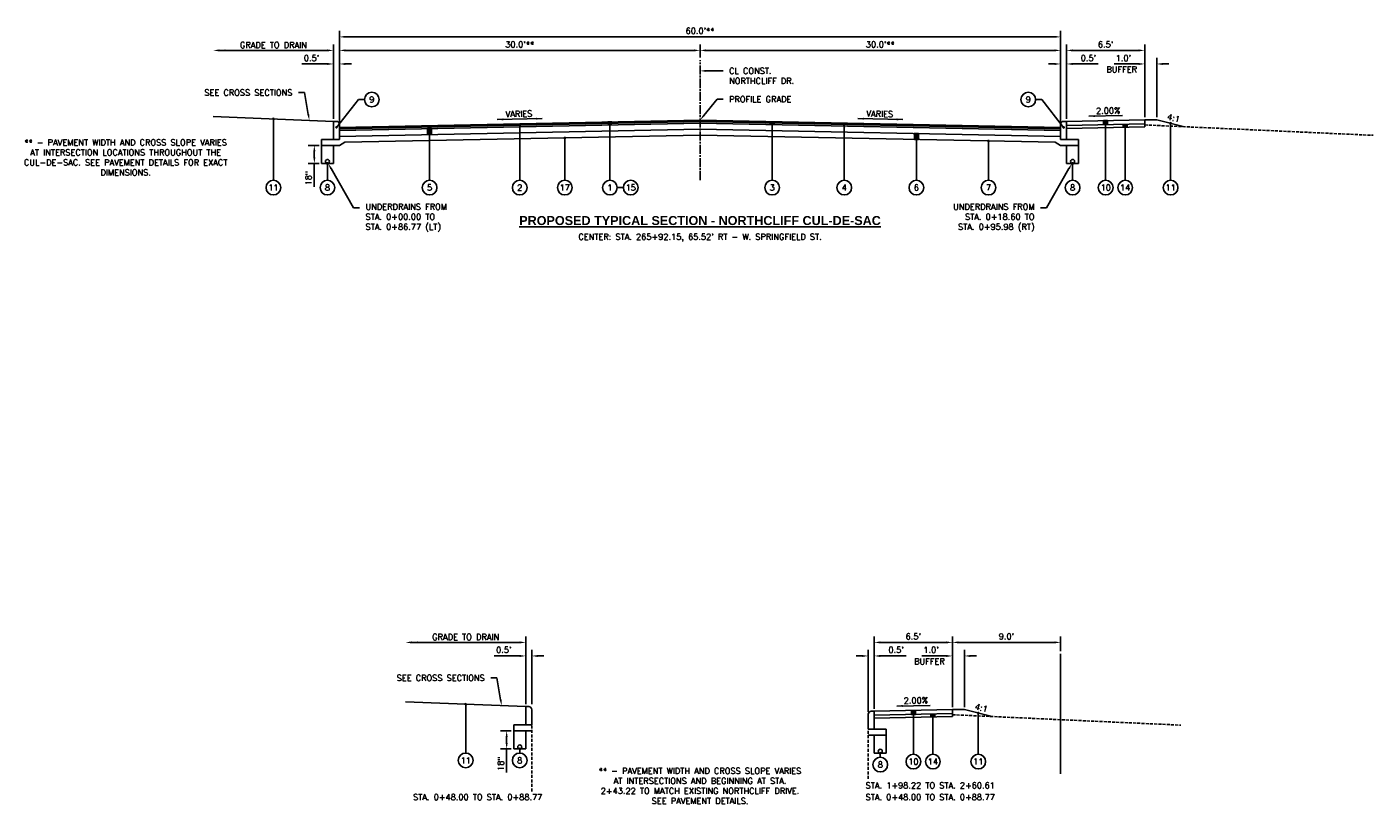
# Model space of a CAD drawing. Extents: x 1490311 to 1490501, y 656428 to 657058.
# Tile 7 of 15: x 1490314 to 1490426, y 656587 to 656652. Entities that reach past the tile are written whole.
import ezdxf
from ezdxf import colors
from ezdxf.entities.mleader import LeaderData, LeaderLine
from ezdxf.enums import TextEntityAlignment as Align
from ezdxf.math import Vec2, Vec3

# ---------------------------------------------------------------- set-up
doc = ezdxf.new("R2010")
doc.units = 0
doc.header["$MEASUREMENT"] = 0
doc.header["$PDMODE"] = 34
doc.header["$PDSIZE"] = 0.004
for name, pattern in [('B', [0.3, 0.25, -0.05]), ('E', [1, 0.75, -0.05, 0.15, -0.05]), ('HIDDEN', [0.375, 0.25, -0.125]), ('rowex', [0])]:
    doc.linetypes.add(name, pattern=pattern)
for name, color, linetype in [('CENTERLINE', 180, 'E'), ('E-GROUND', 82, 'B'), ('E-ROFW-EX', 6, 'rowex'), ('P-CURB', 6, 'Continuous'), ('P-GROUND', 3, 'Continuous'), ('P-LABEL', 7, 'Continuous'), ('P-PAVEMENT', 6, 'Continuous'), ('P-WALK', 4, 'Continuous')]:
    doc.layers.add(name, color=color, linetype=linetype)
doc.styles.add('SOLID', font='arialbd.ttf')
doc.styles.get("Standard").update_dxf_attribs({"font": 'simplex.shx'})
doc.dimstyles.new('COEC', dxfattribs={"dimscale": 13.9, "dimtxt": 0.18, "dimasz": 0.18, "dimexe": 0.18, "dimexo": 0.0625, "dimgap": 0.09, "dimtad": 1, "dimzin": 0, "dimdsep": 46, "dimtxsty": 'Standard', "dimcen": 0.09, "dimclrd": 256, "dimclre": 256, "dimclrt": 256, "dimaunit": 1, "dimadec": 4, "dimazin": 0, "dimtfac": 1, "dimtofl": 0, "dimtmove": 0, "dimatfit": 3, "dimfxl": 1, "dimtolj": 1, "dimtzin": 0, "dimlwd": -1, "dimlwe": -1, "dimarcsym": 0})

# ---------------------------------------------------------------- blocks, each defined once
blk = doc.blocks.new('*D407')
at = {"layer": 'Defpoints', "color": 0, "transparency": 16777216}
for p in [(1490384.28, 656600.86), (1490390.78, 656595.27), (1490384.28, 656595.14)]:
    blk.add_point(p, dxfattribs=at)
at = {"layer": 'P-LABEL', "transparency": 16777216}
for p, q in [((1490384.28, 656595.34), (1490384.28, 656601.36)), ((1490390.28, 656600.86), (1490384.78, 656600.86)), ((1490390.78, 656595.47), (1490390.78, 656601.36))]:
    blk.add_line(p, q, dxfattribs=at)
for points in [[(1490384.78, 656600.94), (1490384.78, 656600.77), (1490384.28, 656600.86)], [(1490390.28, 656600.94), (1490390.28, 656600.77), (1490390.78, 656600.86)]]:
    blk.add_solid(points, dxfattribs=at)
at = {"layer": 'P-LABEL', "transparency": 16777216, "insert": (1490387.53, 656601.35), "char_height": 0.5, "attachment_point": 5}
blk.add_mtext("\\A1;6.5'", dxfattribs=at)
blk = doc.blocks.new('*D408')
at = {"layer": 'Defpoints', "color": 0, "transparency": 16777216}
for p in [(1490384.28, 656599.73), (1490383.78, 656594.89), (1490384.28, 656595.14)]:
    blk.add_point(p, dxfattribs=at)
at = {"layer": 'P-LABEL', "transparency": 16777216}
for p, q in [((1490383.28, 656599.73), (1490382.78, 656599.73)), ((1490383.78, 656595.09), (1490383.78, 656600.23)), ((1490384.28, 656595.34), (1490384.28, 656600.23)), ((1490384.78, 656599.73), (1490386.92, 656599.73))]:
    blk.add_line(p, q, dxfattribs=at)
for points in [[(1490383.28, 656599.81), (1490383.28, 656599.64), (1490383.78, 656599.73)], [(1490384.78, 656599.81), (1490384.78, 656599.64), (1490384.28, 656599.73)]]:
    blk.add_solid(points, dxfattribs=at)
at = {"layer": 'P-LABEL', "transparency": 16777216, "insert": (1490386.1, 656600.23), "char_height": 0.5, "attachment_point": 5}
blk.add_mtext("\\A1;0.5'", dxfattribs=at)
blk = doc.blocks.new('*D409')
at = {"layer": 'Defpoints', "color": 0, "transparency": 16777216}
for p in [(1490391.78, 656599.73), (1490390.78, 656595.27), (1490391.78, 656595.27)]:
    blk.add_point(p, dxfattribs=at)
at = {"layer": 'P-LABEL', "transparency": 16777216}
for p, q in [((1490390.28, 656599.73), (1490388.24, 656599.73)), ((1490390.78, 656595.47), (1490390.78, 656600.23)), ((1490391.78, 656595.47), (1490391.78, 656600.23)), ((1490392.28, 656599.73), (1490392.78, 656599.73))]:
    blk.add_line(p, q, dxfattribs=at)
for points in [[(1490390.28, 656599.81), (1490390.28, 656599.64), (1490390.78, 656599.73)], [(1490392.28, 656599.81), (1490392.28, 656599.64), (1490391.78, 656599.73)]]:
    blk.add_solid(points, dxfattribs=at)
at = {"layer": 'P-LABEL', "transparency": 16777216, "insert": (1490389.01, 656600.23), "char_height": 0.5, "attachment_point": 5}
blk.add_mtext("\\A1;1.0'", dxfattribs=at)
blk = doc.blocks.new('*D410')
at = {"layer": 'Defpoints', "color": 0, "transparency": 16777216}
for p in [(1490399.78, 656600.86), (1490399.78, 656599.92), (1490390.78, 656595.27)]:
    blk.add_point(p, dxfattribs=at)
at = {"layer": 'P-LABEL', "transparency": 16777216}
for p, q in [((1490390.78, 656595.47), (1490390.78, 656601.36)), ((1490391.28, 656600.86), (1490399.28, 656600.86)), ((1490399.78, 656600.12), (1490399.78, 656601.36))]:
    blk.add_line(p, q, dxfattribs=at)
for points in [[(1490391.28, 656600.94), (1490391.28, 656600.77), (1490390.78, 656600.86)], [(1490399.28, 656600.94), (1490399.28, 656600.77), (1490399.78, 656600.86)]]:
    blk.add_solid(points, dxfattribs=at)
at = {"layer": 'P-LABEL', "transparency": 16777216, "insert": (1490395.28, 656601.35), "char_height": 0.5, "attachment_point": 5}
blk.add_mtext("\\A1;9.0'", dxfattribs=at)
blk = doc.blocks.new('*D411')
at = {"layer": 'Defpoints', "color": 0, "transparency": 16777216}
for p in [(1490355.78, 656599.73), (1490355.28, 656595.51), (1490355.78, 656595.51)]:
    blk.add_point(p, dxfattribs=at)
at = {"layer": 'P-LABEL', "transparency": 16777216}
for p, q in [((1490354.78, 656599.73), (1490352.64, 656599.73)), ((1490355.28, 656595.71), (1490355.28, 656600.23)), ((1490355.78, 656595.71), (1490355.78, 656600.23)), ((1490356.28, 656599.73), (1490356.78, 656599.73))]:
    blk.add_line(p, q, dxfattribs=at)
for points in [[(1490354.78, 656599.81), (1490354.78, 656599.64), (1490355.28, 656599.73)], [(1490356.28, 656599.81), (1490356.28, 656599.64), (1490355.78, 656599.73)]]:
    blk.add_solid(points, dxfattribs=at)
at = {"layer": 'P-LABEL', "transparency": 16777216, "insert": (1490353.46, 656600.23), "char_height": 0.5, "attachment_point": 5}
blk.add_mtext("\\A1;0.5'", dxfattribs=at)
blk = doc.blocks.new('*D412')
at = {"layer": 'Defpoints', "color": 0, "transparency": 16777216}
for p in [(1490339.78, 656648.97), (1490339.28, 656644.2), (1490339.78, 656644.2)]:
    blk.add_point(p, dxfattribs=at)
at = {"layer": 'P-LABEL', "transparency": 16777216}
for p, q in [((1490339.28, 656644.4), (1490339.28, 656649.47)), ((1490339.78, 656644.4), (1490339.78, 656649.47)), ((1490338.78, 656648.97), (1490336.64, 656648.97)), ((1490340.28, 656648.97), (1490340.78, 656648.97))]:
    blk.add_line(p, q, dxfattribs=at)
for points in [[(1490338.78, 656649.05), (1490338.78, 656648.88), (1490339.28, 656648.97)], [(1490340.28, 656649.05), (1490340.28, 656648.88), (1490339.78, 656648.97)]]:
    blk.add_solid(points, dxfattribs=at)
at = {"layer": 'P-LABEL', "transparency": 16777216, "insert": (1490337.46, 656649.46), "char_height": 0.5, "attachment_point": 5}
blk.add_mtext("\\A1;0.5'", dxfattribs=at)
blk = doc.blocks.new('*D413')
at = {"layer": 'Defpoints', "color": 0, "transparency": 16777216}
for p in [(1490339.78, 656650.1), (1490369.78, 656649.3), (1490339.78, 656643.95)]:
    blk.add_point(p, dxfattribs=at)
at = {"layer": 'P-LABEL', "transparency": 16777216}
for p, q in [((1490339.78, 656644.15), (1490339.78, 656650.6)), ((1490369.28, 656650.1), (1490340.28, 656650.1)), ((1490369.78, 656649.5), (1490369.78, 656650.6))]:
    blk.add_line(p, q, dxfattribs=at)
for points in [[(1490340.28, 656650.18), (1490340.28, 656650.01), (1490339.78, 656650.1)], [(1490369.28, 656650.18), (1490369.28, 656650.01), (1490369.78, 656650.1)]]:
    blk.add_solid(points, dxfattribs=at)
at = {"layer": 'P-LABEL', "transparency": 16777216, "insert": (1490354.78, 656650.59), "char_height": 0.5, "attachment_point": 5}
blk.add_mtext("\\A1;30.0'**", dxfattribs=at)
blk = doc.blocks.new('*D414')
at = {"layer": 'Defpoints', "color": 0, "transparency": 16777216}
for p in [(1490399.78, 656650.1), (1490369.78, 656649.3), (1490399.78, 656643.95)]:
    blk.add_point(p, dxfattribs=at)
at = {"layer": 'P-LABEL', "transparency": 16777216}
for p, q in [((1490369.78, 656649.5), (1490369.78, 656650.6)), ((1490370.28, 656650.1), (1490399.28, 656650.1)), ((1490399.78, 656644.15), (1490399.78, 656650.6))]:
    blk.add_line(p, q, dxfattribs=at)
for points in [[(1490370.28, 656650.18), (1490370.28, 656650.01), (1490369.78, 656650.1)], [(1490399.28, 656650.18), (1490399.28, 656650.01), (1490399.78, 656650.1)]]:
    blk.add_solid(points, dxfattribs=at)
at = {"layer": 'P-LABEL', "transparency": 16777216, "insert": (1490384.78, 656650.59), "char_height": 0.5, "attachment_point": 5}
blk.add_mtext("\\A1;30.0'**", dxfattribs=at)
blk = doc.blocks.new('*D415')
at = {"layer": 'Defpoints', "color": 0, "transparency": 16777216}
for p in [(1490399.78, 656651.22), (1490339.78, 656643.95), (1490399.78, 656643.95)]:
    blk.add_point(p, dxfattribs=at)
at = {"layer": 'P-LABEL', "transparency": 16777216}
for p, q in [((1490339.78, 656644.15), (1490339.78, 656651.72)), ((1490340.28, 656651.22), (1490399.28, 656651.22)), ((1490399.78, 656644.15), (1490399.78, 656651.72))]:
    blk.add_line(p, q, dxfattribs=at)
for points in [[(1490340.28, 656651.31), (1490340.28, 656651.14), (1490339.78, 656651.22)], [(1490399.28, 656651.31), (1490399.28, 656651.14), (1490399.78, 656651.22)]]:
    blk.add_solid(points, dxfattribs=at)
at = {"layer": 'P-LABEL', "transparency": 16777216, "insert": (1490369.78, 656651.72), "char_height": 0.5, "attachment_point": 5}
blk.add_mtext("\\A1;60.0'**", dxfattribs=at)
blk = doc.blocks.new('*D416')
at = {"layer": 'Defpoints', "color": 0, "transparency": 16777216}
for p in [(1490400.28, 656650.1), (1490400.28, 656644.2), (1490406.78, 656644.33)]:
    blk.add_point(p, dxfattribs=at)
at = {"layer": 'P-LABEL', "transparency": 16777216}
for p, q in [((1490400.28, 656644.4), (1490400.28, 656650.6)), ((1490406.28, 656650.1), (1490400.78, 656650.1)), ((1490406.78, 656644.53), (1490406.78, 656650.6))]:
    blk.add_line(p, q, dxfattribs=at)
for points in [[(1490400.78, 656650.18), (1490400.78, 656650.01), (1490400.28, 656650.1)], [(1490406.28, 656650.18), (1490406.28, 656650.01), (1490406.78, 656650.1)]]:
    blk.add_solid(points, dxfattribs=at)
at = {"layer": 'P-LABEL', "transparency": 16777216, "insert": (1490403.53, 656650.59), "char_height": 0.5, "attachment_point": 5}
blk.add_mtext("\\A1;6.5'", dxfattribs=at)
blk = doc.blocks.new('*D417')
at = {"layer": 'Defpoints', "color": 0, "transparency": 16777216}
for p in [(1490407.78, 656648.97), (1490406.78, 656644.33), (1490407.78, 656644.33)]:
    blk.add_point(p, dxfattribs=at)
at = {"layer": 'P-LABEL', "transparency": 16777216}
for p, q in [((1490406.78, 656644.53), (1490406.78, 656649.47)), ((1490407.78, 656644.53), (1490407.78, 656649.47)), ((1490406.28, 656648.97), (1490404.24, 656648.97)), ((1490408.28, 656648.97), (1490408.78, 656648.97))]:
    blk.add_line(p, q, dxfattribs=at)
for points in [[(1490406.28, 656649.05), (1490406.28, 656648.88), (1490406.78, 656648.97)], [(1490408.28, 656649.05), (1490408.28, 656648.88), (1490407.78, 656648.97)]]:
    blk.add_solid(points, dxfattribs=at)
at = {"layer": 'P-LABEL', "transparency": 16777216, "insert": (1490405.01, 656649.46), "char_height": 0.5, "attachment_point": 5}
blk.add_mtext("\\A1;1.0'", dxfattribs=at)
blk = doc.blocks.new('*D418')
at = {"layer": 'Defpoints', "color": 0, "transparency": 16777216}
for p in [(1490399.78, 656648.97), (1490399.78, 656644.2), (1490400.28, 656644.2)]:
    blk.add_point(p, dxfattribs=at)
at = {"layer": 'P-LABEL', "transparency": 16777216}
for p, q in [((1490399.78, 656644.4), (1490399.78, 656649.47)), ((1490400.28, 656644.4), (1490400.28, 656649.47)), ((1490399.28, 656648.97), (1490398.78, 656648.97)), ((1490400.78, 656648.97), (1490402.92, 656648.97))]:
    blk.add_line(p, q, dxfattribs=at)
for points in [[(1490399.28, 656649.05), (1490399.28, 656648.88), (1490399.78, 656648.97)], [(1490400.78, 656649.05), (1490400.78, 656648.88), (1490400.28, 656648.97)]]:
    blk.add_solid(points, dxfattribs=at)
at = {"layer": 'P-LABEL', "transparency": 16777216, "insert": (1490402.1, 656649.46), "char_height": 0.5, "attachment_point": 5}
blk.add_mtext("\\A1;0.5'", dxfattribs=at)
blk = doc.blocks.new('*D429')
at = {"layer": 'Defpoints', "color": 0, "transparency": 16777216}
for p in [(1490338.28, 656642.2), (1490337.69, 656640.7), (1490338.28, 656640.7)]:
    blk.add_point(p, dxfattribs=at)
at = {"layer": 'P-LABEL', "transparency": 16777216}
for p, q in [((1490338.08, 656642.2), (1490337.19, 656642.2)), ((1490337.69, 656641.7), (1490337.69, 656641.2)), ((1490338.08, 656640.7), (1490337.19, 656640.7)), ((1490337.69, 656640.7), (1490337.69, 656638.75))]:
    blk.add_line(p, q, dxfattribs=at)
for points in [[(1490337.61, 656641.7), (1490337.78, 656641.7), (1490337.69, 656642.2)], [(1490337.61, 656641.2), (1490337.78, 656641.2), (1490337.69, 656640.7)]]:
    blk.add_solid(points, dxfattribs=at)
at = {"layer": 'P-LABEL', "transparency": 16777216, "insert": (1490337.2, 656639.47), "char_height": 0.5, "attachment_point": 5, "rotation": 90}
blk.add_mtext('\\A1;18"', dxfattribs=at)
blk = doc.blocks.new('*D500')
at = {"layer": 'Defpoints', "color": 0, "transparency": 16777216}
for p in [(1490354.28, 656593.49), (1490353.69, 656591.99), (1490354.28, 656591.99)]:
    blk.add_point(p, dxfattribs=at)
at = {"layer": 'P-LABEL', "transparency": 16777216}
for p, q in [((1490354.08, 656593.49), (1490353.19, 656593.49)), ((1490353.69, 656592.99), (1490353.69, 656592.49)), ((1490354.08, 656591.99), (1490353.19, 656591.99)), ((1490353.69, 656591.99), (1490353.69, 656590.04))]:
    blk.add_line(p, q, dxfattribs=at)
for points in [[(1490353.61, 656592.99), (1490353.78, 656592.99), (1490353.69, 656593.49)], [(1490353.61, 656592.49), (1490353.78, 656592.49), (1490353.69, 656591.99)]]:
    blk.add_solid(points, dxfattribs=at)
at = {"layer": 'P-LABEL', "transparency": 16777216, "insert": (1490353.2, 656590.77), "char_height": 0.5, "attachment_point": 5, "rotation": 90}
blk.add_mtext('\\A1;18"', dxfattribs=at)

msp = doc.modelspace()

# ---------------------------------------------------------------- hatches: boundary and pattern name
at = {"layer": 'P-LABEL'}
h = msp.add_hatch(color=256, dxfattribs=at)
h.dxf.hatch_style = 1
edge = h.paths.add_edge_path()
edge.add_arc((1490334.283, 656644.396), 0.055, 0, 360)
h = msp.add_hatch(color=256, dxfattribs=at)
h.dxf.hatch_style = 1
edge = h.paths.add_edge_path()
edge.add_arc((1490339.533, 656643.696), 0.055, 0, 360)
h = msp.add_hatch(color=256, dxfattribs=at)
h.dxf.hatch_style = 1
h.paths.add_polyline_path([(1490347.116, 656643.092), (1490347.449, 656643.099), (1490347.449, 656643.599), (1490347.116, 656643.592)])
h = msp.add_hatch(color=256, dxfattribs=at)
h.dxf.hatch_style = 1
edge = h.paths.add_edge_path()
edge.add_arc((1490354.783, 656643.871), 0.055, 0, 360)
h = msp.add_hatch(color=256, dxfattribs=at)
h.dxf.hatch_style = 1
h.paths.add_polyline_path([(1490362.449, 656644.149), (1490362.449, 656644.024), (1490362.116, 656644.017), (1490362.116, 656644.142)])
h = msp.add_hatch(color=256, dxfattribs=at)
h.dxf.hatch_style = 1
h.paths.add_polyline_path([(1490375.616, 656644.054), (1490375.949, 656644.047), (1490375.949, 656643.922), (1490375.616, 656643.929)])
edge = h.paths.add_edge_path(flags=17)
edge.add_line((1490375.949, 656643.922), (1490375.949, 656644.047))
h = msp.add_hatch(color=256, dxfattribs=at)
h.dxf.hatch_style = 1
edge = h.paths.add_edge_path()
edge.add_arc((1490381.783, 656643.806), 0.055, 0, 360)
h = msp.add_hatch(color=256, dxfattribs=at)
h.dxf.hatch_style = 1
edge = h.paths.add_edge_path()
edge.add_arc((1490400.033, 656643.696), 0.055, 180, 540, ccw=False)
h = msp.add_hatch(color=256, dxfattribs=at)
h.dxf.hatch_style = 1
h.paths.add_polyline_path([(1490403.366, 656644.257), (1490403.699, 656644.264), (1490403.699, 656643.931), (1490403.366, 656643.924)])
h = msp.add_hatch(color=256, dxfattribs=at)
h.dxf.hatch_style = 1
h.paths.add_polyline_path([(1490404.991, 656643.957), (1490405.324, 656643.963), (1490405.324, 656643.713), (1490404.991, 656643.707)])
h = msp.add_hatch(color=256, dxfattribs=at)
h.dxf.hatch_style = 1
edge = h.paths.add_edge_path()
edge.add_arc((1490408.937, 656644.037), 0.055, 0, 360)
h = msp.add_hatch(color=256, dxfattribs=at)
h.dxf.hatch_style = 1
edge = h.paths.add_edge_path()
edge.add_arc((1490358.533, 656642.821), 0.055, 0, 360)
h = msp.add_hatch(color=256, dxfattribs=at)
h.dxf.hatch_style = 1
h.paths.add_polyline_path([(1490387.949, 656643.182), (1490387.949, 656642.682), (1490387.616, 656642.689), (1490387.616, 656643.189)])
h = msp.add_hatch(color=256, dxfattribs=at)
h.dxf.hatch_style = 1
edge = h.paths.add_edge_path()
edge.add_arc((1490393.783, 656642.566), 0.055, 0, 360)
h = msp.add_hatch(color=256, dxfattribs=at)
h.dxf.hatch_style = 1
edge = h.paths.add_edge_path()
edge.add_arc((1490338.783, 656640.696), 0.055, 0, 360)
h = msp.add_hatch(color=256, dxfattribs=at)
h.dxf.hatch_style = 1
edge = h.paths.add_edge_path()
edge.add_arc((1490400.783, 656640.696), 0.055, 0, 360)
h = msp.add_hatch(color=256, dxfattribs=at)
h.dxf.hatch_style = 1
edge = h.paths.add_edge_path()
edge.add_arc((1490350.283, 656595.711), 0.055, 0, 360)
h = msp.add_hatch(color=256, dxfattribs=at)
h.dxf.hatch_style = 1
h.paths.add_polyline_path([(1490387.366, 656595.197), (1490387.699, 656595.204), (1490387.699, 656594.871), (1490387.366, 656594.864)])
h = msp.add_hatch(color=256, dxfattribs=at)
h.dxf.hatch_style = 1
h.paths.add_polyline_path([(1490388.991, 656594.897), (1490389.324, 656594.903), (1490389.324, 656594.653), (1490388.991, 656594.647)])
h = msp.add_hatch(color=256, dxfattribs=at)
h.dxf.hatch_style = 1
edge = h.paths.add_edge_path()
edge.add_arc((1490392.937, 656594.977), 0.055, 0, 360)
h = msp.add_hatch(color=256, dxfattribs=at)
h.dxf.hatch_style = 1
edge = h.paths.add_edge_path()
edge.add_arc((1490354.783, 656591.99), 0.055, 0, 360)
h = msp.add_hatch(color=256, dxfattribs=at)
h.dxf.hatch_style = 1
edge = h.paths.add_edge_path()
edge.add_arc((1490384.783, 656591.636), 0.055, 0, 360)

# ---------------------------------------------------------------- linework, layer by layer
at = {"layer": 'CENTERLINE', "flags": 128}
msp.add_lwpolyline([(1490369.783, 656639.296), (1490369.783, 656649.296)], dxfattribs=at)
at = {"layer": 'E-GROUND', "flags": 128}
for points in [[(1490406.783, 656643.899), (1490425.783, 656643.033)], [(1490390.783, 656594.839), (1490409.783, 656593.973)]]:
    msp.add_lwpolyline(points, dxfattribs=at)
at = {"layer": 'E-ROFW-EX', "flags": 128}
msp.add_lwpolyline([(1490399.783, 656589.916), (1490399.783, 656599.916)], dxfattribs=at)
at = {"layer": 'P-CURB', "flags": 128}
for points in [[(1490339.533, 656644.196), (1490339.283, 656644.196)], [(1490339.283, 656642.696), (1490339.283, 656644.196)], [(1490339.783, 656642.696), (1490339.783, 656643.946)], [(1490399.783, 656642.696), (1490399.783, 656643.946)], [(1490400.033, 656644.196), (1490400.283, 656644.196)], [(1490400.283, 656642.696), (1490400.283, 656644.196)], [(1490339.783, 656642.696), (1490339.283, 656642.696)], [(1490399.783, 656642.696), (1490400.283, 656642.696)], [(1490355.533, 656595.511), (1490355.283, 656595.511)], [(1490355.283, 656594.011), (1490355.283, 656595.511)], [(1490355.783, 656594.011), (1490355.783, 656595.261)], [(1490383.783, 656593.636), (1490383.783, 656594.886)], [(1490384.033, 656595.136), (1490384.283, 656595.136)], [(1490384.283, 656593.636), (1490384.283, 656595.136)], [(1490355.783, 656594.011), (1490355.283, 656594.011)], [(1490383.783, 656593.636), (1490384.283, 656593.636)]]:
    msp.add_lwpolyline(points, dxfattribs=at)
at = {"layer": 'P-CURB'}
for centre, start, end in [((1490339.533, 656643.946), 0, 90), ((1490400.033, 656643.946), 90, 180), ((1490355.533, 656595.261), 0, 90), ((1490384.033, 656594.886), 90, 180)]:
    msp.add_arc(centre, 0.25, start, end, dxfattribs=at)
at = {"layer": 'P-GROUND', "flags": 128}
for points in [[(1490329.283, 656644.596), (1490339.283, 656644.196)], [(1490406.783, 656644.326), (1490407.783, 656644.326)], [(1490407.783, 656644.326), (1490410.091, 656643.749)], [(1490345.283, 656595.911), (1490355.283, 656595.511)], [(1490390.783, 656595.266), (1490391.783, 656595.266)], [(1490391.783, 656595.266), (1490394.091, 656594.689)]]:
    msp.add_lwpolyline(points, dxfattribs=at)
at = {"layer": 'P-LABEL'}
for p, q in [((1490338.783, 656650.095), (1490329.783, 656650.095)), ((1490339.283, 656644.396), (1490339.283, 656650.595)), ((1490354.783, 656600.855), (1490345.783, 656600.855)), ((1490355.283, 656595.711), (1490355.283, 656601.355))]:
    msp.add_line(p, q, dxfattribs=at)
at = {"layer": 'P-LABEL', "flags": 128}
for points in [[(1490339.533, 656643.696), (1490341.356, 656646.009)], [(1490341.356, 656646.009), (1490341.862, 656646.009)], [(1490398.21, 656646.009), (1490397.704, 656646.009)], [(1490400.033, 656643.696), (1490398.21, 656646.009)], [(1490334.283, 656644.396), (1490334.283, 656639.296)], [(1490347.116, 656643.092), (1490347.449, 656643.099), (1490347.449, 656643.599), (1490347.116, 656643.592), (1490347.116, 656643.092)], [(1490347.116, 656643.092), (1490347.116, 656643.592)], [(1490347.283, 656639.296), (1490347.283, 656643.596)], [(1490347.449, 656643.099), (1490347.449, 656643.599)], [(1490354.783, 656639.296), (1490354.783, 656643.871)], [(1490362.449, 656644.149), (1490362.449, 656644.024), (1490362.116, 656644.017), (1490362.116, 656644.142), (1490362.449, 656644.149)], [(1490362.116, 656644.017), (1490362.116, 656644.142)], [(1490362.283, 656639.296), (1490362.283, 656644.146)], [(1490362.449, 656644.024), (1490362.449, 656644.149)], [(1490375.616, 656643.929), (1490375.616, 656644.054)], [(1490375.616, 656644.054), (1490375.949, 656644.047), (1490375.949, 656643.922), (1490375.616, 656643.929), (1490375.616, 656644.054)], [(1490375.783, 656639.296), (1490375.783, 656644.051)], [(1490375.949, 656643.922), (1490375.949, 656644.047)], [(1490381.783, 656639.296), (1490381.783, 656643.806)], [(1490403.366, 656644.257), (1490403.699, 656644.264), (1490403.699, 656643.931), (1490403.366, 656643.924), (1490403.366, 656644.257)], [(1490403.366, 656644.257), (1490403.366, 656643.924)], [(1490403.533, 656644.261), (1490403.533, 656639.296)], [(1490403.699, 656644.264), (1490403.699, 656643.931)], [(1490404.991, 656643.957), (1490404.991, 656643.707)], [(1490405.158, 656643.96), (1490405.158, 656639.296)], [(1490405.324, 656643.963), (1490405.324, 656643.713)], [(1490408.937, 656644.037), (1490408.937, 656639.296)], [(1490358.533, 656639.296), (1490358.533, 656642.821)], [(1490387.616, 656642.689), (1490387.616, 656643.189)], [(1490387.949, 656643.182), (1490387.949, 656642.682), (1490387.616, 656642.689), (1490387.616, 656643.189), (1490387.949, 656643.182)], [(1490387.783, 656639.296), (1490387.783, 656643.186)], [(1490387.949, 656642.682), (1490387.949, 656643.182)], [(1490393.783, 656639.296), (1490393.783, 656642.566)], [(1490338.783, 656640.696), (1490338.783, 656639.296)], [(1490400.783, 656640.696), (1490400.783, 656639.296)], [(1490362.894, 656638.684), (1490363.4, 656638.684)], [(1490350.283, 656595.711), (1490350.283, 656591.654)], [(1490387.366, 656595.197), (1490387.699, 656595.204), (1490387.699, 656594.871), (1490387.366, 656594.864), (1490387.366, 656595.197)], [(1490387.366, 656595.197), (1490387.366, 656594.864)], [(1490387.533, 656595.201), (1490387.533, 656591.549)], [(1490387.699, 656595.204), (1490387.699, 656594.871)], [(1490388.991, 656594.897), (1490388.991, 656594.647)], [(1490389.158, 656594.9), (1490389.158, 656591.549)], [(1490389.324, 656594.903), (1490389.324, 656594.653)], [(1490392.937, 656594.977), (1490392.937, 656591.549)], [(1490354.783, 656591.99), (1490354.783, 656591.654)], [(1490384.783, 656591.636), (1490384.783, 656591.299)]]:
    msp.add_lwpolyline(points, dxfattribs=at)
at = {"layer": 'P-LABEL'}
for points in [[(1490402.144, 656644.623), (1490404.922, 656644.678)], [(1490352.912, 656644.348), (1490356.653, 656644.423)], [(1490382.912, 656644.423), (1490386.653, 656644.348)], [(1490386.144, 656595.563), (1490388.922, 656595.619)]]:
    msp.add_lwpolyline(points, dxfattribs=at)
at = {"layer": 'P-LABEL', "linetype": 'HIDDEN', "flags": 128}
for points in [[(1490355.783, 656588.454), (1490355.783, 656594.636)], [(1490383.783, 656589.504), (1490383.783, 656594.636)]]:
    msp.add_lwpolyline(points, dxfattribs=at)
at = {"layer": 'P-LABEL'}
for centre, radius in [((1490342.473, 656646.009), 0.611), ((1490397.092, 656646.009), 0.611), ((1490334.283, 656644.396), 0.055), ((1490339.533, 656643.696), 0.055), ((1490354.783, 656643.871), 0.055), ((1490381.783, 656643.806), 0.055), ((1490400.033, 656643.696), 0.055), ((1490408.937, 656644.037), 0.055), ((1490358.533, 656642.821), 0.055), ((1490393.783, 656642.566), 0.055), ((1490338.783, 656640.696), 0.055), ((1490400.783, 656640.696), 0.055), ((1490334.283, 656638.684), 0.611), ((1490338.783, 656638.684), 0.611), ((1490347.283, 656638.684), 0.611), ((1490354.783, 656638.684), 0.611), ((1490358.533, 656638.684), 0.611), ((1490362.283, 656638.684), 0.611), ((1490364.012, 656638.684), 0.611), ((1490375.783, 656638.684), 0.611), ((1490381.783, 656638.684), 0.611), ((1490387.783, 656638.684), 0.611), ((1490393.783, 656638.684), 0.611), ((1490400.783, 656638.684), 0.611), ((1490403.533, 656638.684), 0.611), ((1490405.158, 656638.684), 0.611), ((1490408.937, 656638.684), 0.611), ((1490350.283, 656595.711), 0.055), ((1490392.937, 656594.977), 0.055), ((1490354.783, 656591.99), 0.055), ((1490350.283, 656591.042), 0.611), ((1490354.783, 656591.042), 0.611), ((1490384.783, 656590.688), 0.611), ((1490384.783, 656591.636), 0.055), ((1490387.533, 656590.938), 0.611), ((1490389.158, 656590.938), 0.611), ((1490392.937, 656590.938), 0.611)]:
    msp.add_circle(centre, radius, dxfattribs=at)
for points in [[(1490329.783, 656650.178), (1490329.783, 656650.012), (1490329.283, 656650.095)], [(1490330.283, 656650.178), (1490330.283, 656650.012), (1490329.783, 656650.095)], [(1490338.783, 656650.178), (1490338.783, 656650.012), (1490339.283, 656650.095)], [(1490356.155, 656644.33), (1490356.653, 656644.423), (1490356.151, 656644.496)], [(1490383.411, 656644.33), (1490382.912, 656644.423), (1490383.414, 656644.496)], [(1490402.642, 656644.716), (1490402.144, 656644.623), (1490402.645, 656644.55)], [(1490353.414, 656644.275), (1490352.912, 656644.348), (1490353.411, 656644.442)], [(1490386.151, 656644.275), (1490386.653, 656644.348), (1490386.155, 656644.442)], [(1490345.783, 656600.939), (1490345.783, 656600.772), (1490345.283, 656600.855)], [(1490346.283, 656600.939), (1490346.283, 656600.772), (1490345.783, 656600.855)], [(1490354.783, 656600.939), (1490354.783, 656600.772), (1490355.283, 656600.855)], [(1490386.642, 656595.656), (1490386.144, 656595.563), (1490386.645, 656595.49)]]:
    msp.add_solid(points, dxfattribs=at)
at = {"layer": 'P-PAVEMENT', "flags": 128}
for points in [[(1490339.783, 656643.696), (1490369.783, 656644.296)], [(1490339.783, 656643.571), (1490369.783, 656644.171)], [(1490339.783, 656643.446), (1490369.783, 656644.046)], [(1490339.783, 656642.946), (1490339.783, 656643.696)], [(1490339.783, 656642.946), (1490369.783, 656643.546)], [(1490399.783, 656643.696), (1490369.783, 656644.296)], [(1490399.783, 656643.571), (1490369.783, 656644.171)], [(1490399.783, 656643.446), (1490369.783, 656644.046)], [(1490399.783, 656642.946), (1490369.783, 656643.546)], [(1490399.783, 656642.946), (1490399.783, 656643.696)], [(1490338.283, 656642.696), (1490338.283, 656642.196)], [(1490339.283, 656642.696), (1490338.283, 656642.696)], [(1490340.231, 656642.455), (1490339.783, 656642.196)], [(1490340.231, 656642.455), (1490369.783, 656643.046)], [(1490399.334, 656642.455), (1490369.783, 656643.046)], [(1490399.783, 656642.196), (1490399.334, 656642.455)], [(1490401.283, 656642.696), (1490400.283, 656642.696)], [(1490401.283, 656642.696), (1490401.283, 656642.196)], [(1490339.783, 656642.196), (1490338.283, 656642.196)], [(1490338.283, 656642.196), (1490338.283, 656640.696)], [(1490339.283, 656642.196), (1490339.283, 656640.696)], [(1490401.283, 656642.196), (1490399.783, 656642.196)], [(1490400.283, 656642.196), (1490400.283, 656640.696)], [(1490401.283, 656642.196), (1490401.283, 656640.696)], [(1490338.283, 656640.696), (1490339.283, 656640.696)], [(1490400.283, 656640.696), (1490401.283, 656640.696)], [(1490354.283, 656594.011), (1490354.283, 656593.49)], [(1490355.783, 656594.011), (1490354.283, 656594.011)], [(1490355.783, 656593.49), (1490354.283, 656593.49)], [(1490354.283, 656593.49), (1490354.283, 656591.99)], [(1490355.283, 656593.49), (1490355.283, 656591.99)], [(1490385.283, 656593.136), (1490383.783, 656593.136)], [(1490385.283, 656593.636), (1490384.283, 656593.636)], [(1490384.283, 656593.136), (1490384.283, 656591.636)], [(1490385.283, 656593.636), (1490385.283, 656593.136)], [(1490385.283, 656593.136), (1490385.283, 656591.636)], [(1490354.283, 656591.99), (1490355.283, 656591.99)], [(1490384.283, 656591.636), (1490385.283, 656591.636)]]:
    msp.add_lwpolyline(points, dxfattribs=at)
at = {"layer": 'P-PAVEMENT'}
for centre in [(1490338.783, 656640.862), (1490400.783, 656640.862), (1490354.783, 656592.157), (1490384.783, 656591.802)]:
    msp.add_circle(centre, 0.167, dxfattribs=at)
at = {"layer": 'P-WALK', "flags": 128}
for points in [[(1490400.283, 656644.196), (1490406.783, 656644.326)], [(1490400.283, 656643.862), (1490406.783, 656643.992)], [(1490400.283, 656643.612), (1490406.783, 656643.742)], [(1490406.783, 656643.742), (1490406.783, 656644.326)], [(1490384.283, 656595.136), (1490390.783, 656595.266)], [(1490390.783, 656594.682), (1490390.783, 656595.266)], [(1490384.283, 656594.802), (1490390.783, 656594.932)], [(1490384.283, 656594.552), (1490390.783, 656594.682)]]:
    msp.add_lwpolyline(points, dxfattribs=at)

# ---------------------------------------------------------------- texts
at = {"layer": 'P-LABEL'}
for s, p in [('9', (1490342.473, 656646.009)), ('9', (1490397.092, 656646.009)), ('11', (1490334.283, 656638.684)), ('8', (1490338.783, 656638.684)), ('5', (1490347.283, 656638.684)), ('2', (1490354.783, 656638.684)), ('17', (1490358.533, 656638.684)), ('1', (1490362.283, 656638.684)), ('15', (1490364.012, 656638.684)), ('3', (1490375.783, 656638.684)), ('4', (1490381.783, 656638.684)), ('6', (1490387.783, 656638.684)), ('7', (1490393.783, 656638.684)), ('8', (1490400.783, 656638.684)), ('10', (1490403.533, 656638.684)), ('14', (1490405.158, 656638.684)), ('11', (1490408.937, 656638.684)), ("CENTER: STA. 265+92.15, 65.52' RT - W. SPRINGFIELD ST.", (1490369.783, 656634.597)), ('11', (1490350.283, 656591.042)), ('8', (1490354.783, 656591.042)), ('8', (1490384.783, 656590.688)), ('10', (1490387.533, 656590.938)), ('14', (1490389.158, 656590.938)), ('11', (1490392.937, 656590.938)), ('STA. 1+98.22 TO STA. 2+60.61', (1490388.937, 656588.96)), ('STA. 0+48.00 TO STA. 0+88.77', (1490351.283, 656587.99)), ('STA. 0+48.00 TO STA. 0+88.77', (1490388.937, 656587.99))]:
    msp.add_text(s, height=0.5, dxfattribs=at).set_placement(p, align=Align.MIDDLE_CENTER)
for s, rotation, p in [('VARIES', 1.14576, (1490354.719, 656644.817)), ('VARIES', 358.85424, (1490384.736, 656644.819)), ('2.00%%%', 1.14576, (1490403.736, 656645.087)), ('4:1', 345.96376, (1490409.185, 656644.471)), ('2.00%%%', 1.14576, (1490387.736, 656596.027)), ('4:1', 345.96376, (1490393.185, 656595.411))]:
    msp.add_text(s, height=0.5, rotation=rotation, dxfattribs=at).set_placement(p, align=Align.MIDDLE_CENTER)
at = {"layer": 'P-LABEL', "style": 'SOLID'}
msp.add_text('%%UPROPOSED TYPICAL SECTION - NORTHCLIFF CUL-DE-SAC', height=0.75, dxfattribs=at).set_placement((1490369.783, 656635.945), align=Align.MIDDLE_CENTER)
at = {"layer": 'P-LABEL', "char_height": 0.5, "attachment_point": 5}
for insert in [(1490334.283, 656650.545), (1490350.283, 656601.305)]:
    msp.add_mtext('\\A1;GRADE TO DRAIN', dxfattribs=dict(at, insert=insert))
for s, width, insert in [('BUFFER', 3.65864, (1490404.868, 656648.517)), ('** - PAVEMENT WIDTH AND CROSS SLOPE VARIES AT INTERSECTION LOCATIONS THROUGHOUT THE CUL-DE-SAC. SEE PAVEMENT DETAILS FOR EXACT DIMENSIONS.', 19.00161, (1490321.993, 656641.191)), ('BUFFER', 3.65864, (1490388.868, 656599.277)), ('** - PAVEMENT WIDTH AND CROSS SLOPE VARIES AT INTERSECTIONS AND BEGINNING AT STA. 2+43.22 TO MATCH EXISTING NORTHCLIFF DRIVE. SEE PAVEMENT DETAILS.', 19.00161, (1490369.783, 656588.918))]:
    msp.add_mtext_dynamic_manual_height_columns(s, width=width, gutter_width=2.5, heights=[0], dxfattribs=dict(at, insert=insert))

# ---------------------------------------------------------------- dimensions: what is measured, and where the dimension line sits
at = {"layer": 'P-LABEL'}
for base, p1, p2, text, picture, middle in [((1490399.783, 656651.223), (1490339.783, 656643.946), (1490399.783, 656643.946), "60.0'**", '*D415', (1490369.783, 656651.721)), ((1490339.783, 656650.095), (1490369.783, 656649.296), (1490339.783, 656643.946), "30.0'**", '*D413', (1490354.783, 656650.593)), ((1490399.783, 656650.095), (1490369.783, 656649.296), (1490399.783, 656643.946), "30.0'**", '*D414', (1490384.783, 656650.593)), ((1490400.283, 656650.095), (1490406.783, 656644.326), (1490400.283, 656644.196), "6.5'", '*D416', (1490403.533, 656650.593)), ((1490384.283, 656600.855), (1490390.783, 656595.266), (1490384.283, 656595.136), "6.5'", '*D407', (1490387.533, 656601.353)), ((1490399.783, 656600.855), (1490390.783, 656595.266), (1490399.783, 656599.916), "9.0'", '*D410', (1490395.283, 656601.353)), ((1490384.283, 656599.727), (1490383.783, 656594.886), (1490384.283, 656595.136), "0.5'", '*D408', (1490386.102, 656600.225))]:
    dim = msp.add_linear_dim(base=base, p1=p1, p2=p2, text=text, dimstyle='COEC', override={"dimscale": 4, "dimtxt": 0.125, "dimasz": 0.125, "dimexe": 0.125, "dimexo": 0.05, "dimgap": 0.05}, dxfattribs=at)
    dim.commit()
    dim.dimension.update_dxf_attribs({"geometry": picture, "text_midpoint": middle})
for base, p1, p2, text, picture, middle in [((1490339.783, 656648.967), (1490339.283, 656644.196), (1490339.783, 656644.196), "0.5'", '*D412', (1490337.464, 656648.967)), ((1490407.783, 656648.967), (1490406.783, 656644.326), (1490407.783, 656644.326), "1.0'", '*D417', (1490405.011, 656648.967)), ((1490355.783, 656599.727), (1490355.283, 656595.511), (1490355.783, 656595.511), "0.5'", '*D411', (1490353.464, 656599.727)), ((1490391.783, 656599.727), (1490390.783, 656595.266), (1490391.783, 656595.266), "1.0'", '*D409', (1490389.011, 656599.727))]:
    dim = msp.add_linear_dim(base=base, p1=p1, p2=p2, text=text, dimstyle='COEC', override={"dimscale": 4, "dimtxt": 0.125, "dimasz": 0.125, "dimexe": 0.125, "dimexo": 0.05, "dimgap": 0.05}, dxfattribs=at)
    dim.commit()
    dim.dimension.update_dxf_attribs({"geometry": picture, "text_midpoint": middle, "dimtype": 160})
for base, p1, p2, angle, text, picture, middle in [((1490399.783, 656648.967), (1490400.283, 656644.196), (1490399.783, 656644.196), 180, "0.5'", '*D418', (1490402.102, 656648.967)), ((1490337.693, 656640.696), (1490338.283, 656642.196), (1490338.283, 656640.696), 90, '18"', '*D429', (1490337.693, 656639.472)), ((1490353.693, 656591.99), (1490354.283, 656593.49), (1490354.283, 656591.99), 90, '18"', '*D500', (1490353.693, 656590.766))]:
    dim = msp.add_linear_dim(base=base, p1=p1, p2=p2, angle=angle, text=text, dimstyle='COEC', override={"dimscale": 4, "dimtxt": 0.125, "dimasz": 0.125, "dimexe": 0.125, "dimexo": 0.05, "dimgap": 0.05}, dxfattribs=at)
    dim.commit()
    dim.dimension.update_dxf_attribs({"geometry": picture, "text_midpoint": middle, "dimtype": 160})

# ---------------------------------------------------------------- leaders
ml = msp.add_multileader_mtext('Standard', dxfattribs=at)
ml.set_content('CL CONST.\\PNORTHCLIFF DR.', color=256)
ml.set_leader_properties(color=256, linetype='ByLayer', lineweight=-1)
ml.build(insert=Vec2(0, 0))
ml.multileader.update_dxf_attribs({"dogleg_length": 0.125, "arrow_head_size": 0.5, "scale": 4})
ctx = ml.context
ctx.base_point, ctx.scale, ctx.char_height, ctx.arrow_head_size, ctx.landing_gap_size, ctx.plane_origin = Vec3(1490371.697, 656648.392), 4, 0.5, 0.5, 0.5, Vec3(1490369.783, 656648.392)
notes = []
notes.append((ctx, [(0, (1, 1, 0), (1490371.197, 656648.392), (1, 0), 0.5, [(0, [(1490369.783, 656648.392)], 0, [])])]))
ctx.mtext.insert, ctx.mtext.flow_direction = Vec3(1490372.197, 656648.642), 5
ml = msp.add_multileader_mtext('Standard', dxfattribs=at)
ml.set_content('SEE CROSS SECTIONS', color=256)
ml.set_leader_properties(color=256, linetype='ByLayer', lineweight=-1)
ml.build(insert=Vec2(0, 0))
ml.multileader.update_dxf_attribs({"dogleg_length": 0.125, "arrow_head_size": 0.5, "scale": 4})
ctx = ml.context
ctx.base_point, ctx.scale, ctx.char_height, ctx.arrow_head_size, ctx.landing_gap_size, ctx.plane_origin = Vec3(1490327.176, 656646.585), 4, 0.5, 0.5, 0.5, Vec3(1490337.279, 656644.276)
ctx.text_align_type = 2
notes.append((ctx, [(0, (1, 1, 0), (1490336.867, 656646.585), (-1, 0), 0.5, [(0, [(1490337.279, 656644.276)], 0, [])])]))
ctx.mtext.insert, ctx.mtext.alignment, ctx.mtext.flow_direction = Vec3(1490335.867, 656646.835), 3, 5
ml = msp.add_multileader_mtext('Standard', dxfattribs=at)
ml.set_content('PROFILE GRADE', color=256)
ml.set_leader_properties(color=256, linetype='ByLayer', lineweight=-1)
ml.build(insert=Vec2(0, 0))
ml.multileader.update_dxf_attribs({"dogleg_length": 0.125, "arrow_head_size": 0.5, "scale": 4})
ctx = ml.context
ctx.base_point, ctx.scale, ctx.char_height, ctx.arrow_head_size, ctx.landing_gap_size, ctx.plane_origin = Vec3(1490371.697, 656646.032), 4, 0.5, 0.5, 0.5, Vec3(1490369.783, 656644.296)
notes.append((ctx, [(0, (1, 1, 0), (1490371.197, 656646.032), (1, 0), 0.5, [(0, [(1490369.783, 656644.296)], 0, [])])]))
ctx.mtext.insert, ctx.mtext.flow_direction = Vec3(1490372.197, 656646.282), 5
ml = msp.add_multileader_mtext('Standard', dxfattribs=at)
ml.set_content('UNDERDRAINS FROM\\PSTA. 0+00.00 TO\\PSTA. 0+86.77 (LT)', color=256)
ml.set_leader_properties(color=256, linetype='ByLayer', lineweight=-1)
ml.build(insert=Vec2(0, 0))
ml.multileader.update_dxf_attribs({"dogleg_length": 0.125, "arrow_head_size": 0.5, "scale": 4})
ctx = ml.context
ctx.base_point, ctx.scale, ctx.char_height, ctx.arrow_head_size, ctx.landing_gap_size, ctx.plane_origin = Vec3(1490341.451, 656637.009), 4, 0.5, 0.5, 0.5, Vec3(1490339.537, 656635.273)
notes.append((ctx, [(0, (1, 1, 0), (1490340.951, 656637.009), (1, 0), 0.5, [(0, [(1490338.838, 656640.696)], 0, [])])]))
ctx.mtext.insert, ctx.mtext.flow_direction = Vec3(1490341.951, 656637.342), 5
ml = msp.add_multileader_mtext('Standard', dxfattribs=at)
ml.set_content('UNDERDRAINS FROM\\PSTA. 0+18.60 TO\\PSTA. 0+95.98 (RT)', color=256)
ml.set_leader_properties(color=256, linetype='ByLayer', lineweight=-1)
ml.build(insert=Vec2(0, 0))
ml.multileader.update_dxf_attribs({"dogleg_length": 0.125, "arrow_head_size": 0.5, "scale": 4})
ctx = ml.context
ctx.base_point, ctx.scale, ctx.char_height, ctx.arrow_head_size, ctx.landing_gap_size, ctx.plane_origin = Vec3(1490389.614, 656637.009), 4, 0.5, 0.5, 0.5, Vec3(1490400.029, 656635.273)
ctx.text_align_type = 2
notes.append((ctx, [(0, (1, 1, 0), (1490398.614, 656637.009), (-1, 0), 0.5, [(0, [(1490400.728, 656640.696)], 0, [])])]))
ctx.mtext.insert, ctx.mtext.alignment, ctx.mtext.flow_direction = Vec3(1490397.614, 656637.342), 3, 5
ml = msp.add_multileader_mtext('Standard', dxfattribs=at)
ml.set_content('SEE CROSS SECTIONS', color=256)
ml.set_leader_properties(color=256, linetype='ByLayer', lineweight=-1)
ml.build(insert=Vec2(0, 0))
ml.multileader.update_dxf_attribs({"dogleg_length": 0.125, "arrow_head_size": 0.5, "scale": 4})
ctx = ml.context
ctx.base_point, ctx.scale, ctx.char_height, ctx.arrow_head_size, ctx.landing_gap_size, ctx.plane_origin = Vec3(1490343.176, 656597.9), 4, 0.5, 0.5, 0.5, Vec3(1490353.279, 656595.591)
ctx.text_align_type = 2
notes.append((ctx, [(0, (1, 1, 0), (1490352.867, 656597.9), (-1, 0), 0.5, [(0, [(1490353.279, 656595.591)], 0, [])])]))
ctx.mtext.insert, ctx.mtext.alignment, ctx.mtext.flow_direction = Vec3(1490351.867, 656598.15), 3, 5
for ctx, leaders in notes:
    for number, flags, end, landing, length, lines in leaders:
        leader = LeaderData()
        leader.index, (leader.has_last_leader_line, leader.has_dogleg_vector, leader.attachment_direction) = number, flags
        leader.last_leader_point, leader.dogleg_vector, leader.dogleg_length = Vec3(end), Vec3(landing), length
        for number, points, colour, breaks in lines:
            line = LeaderLine()
            line.index, line.vertices, line.color, line.breaks = number, Vec3.list(points), colors.encode_raw_color(colour), breaks
            leader.lines.append(line)
        ctx.leaders.append(leader)

doc.saveas('drawing.dxf')
